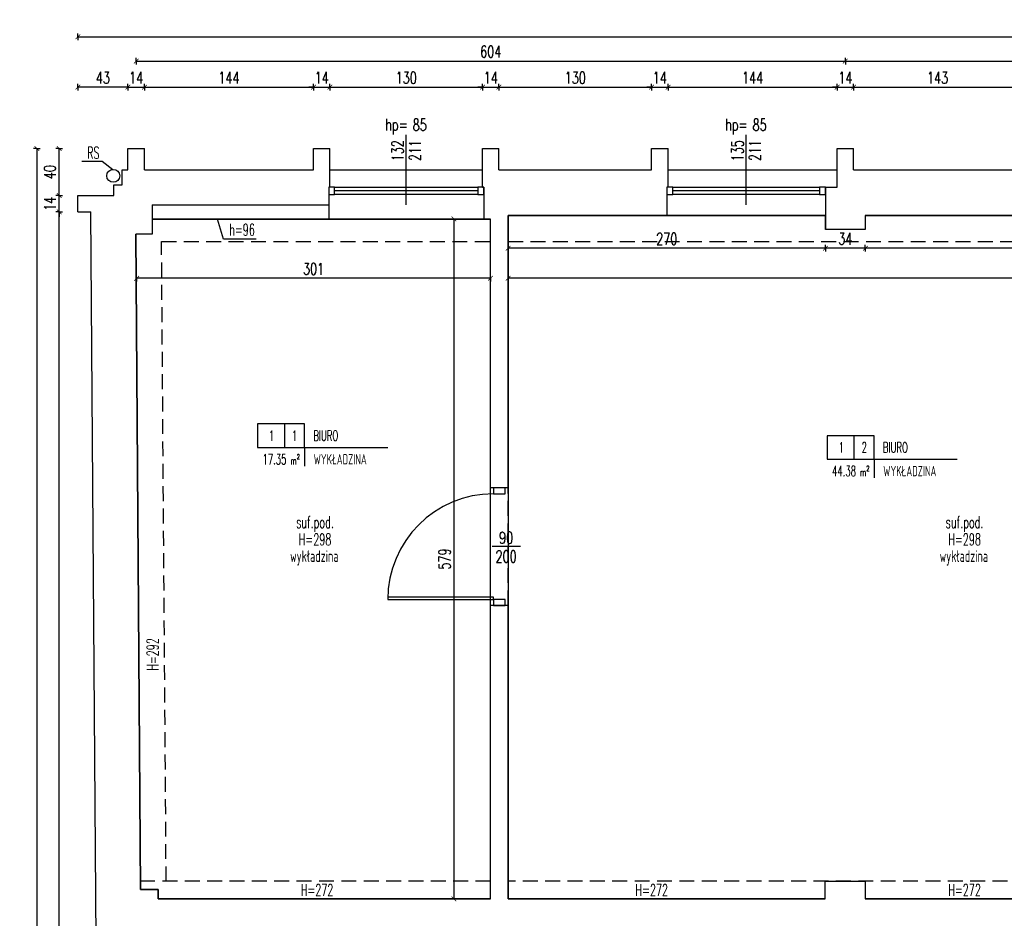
# Model space of a CAD drawing. Extents: x 36663 to 42423, y 7313 to 12123.
# Tile 30 of 54: x 36685 to 37524, y 11358 to 12123. Entities that reach past the tile are written whole.
import ezdxf
from ezdxf.enums import TextEntityAlignment as Align

# ---------------------------------------------------------------- set-up
doc = ezdxf.new("R2010")
doc.units = 0
doc.header["$MEASUREMENT"] = 0
doc.header["$PDMODE"] = 35
doc.header["$PDSIZE"] = 3
doc.linetypes.add('DASHED', pattern=[19.05, 12.7, -6.35])
for name, color, linetype in [('W_area_1', 5, 'Continuous'), ('W_drzwi', 1, 'Continuous'), ('W_niewidoczne', 24, 'DASHED'), ('W_okna', 1, 'Continuous'), ('W_okna_txt', 1, 'Continuous'), ('W_opis_pomieszczen', 1, 'Continuous'), ('W_opisy', 2, 'Continuous'), ('W_podciagi', 252, 'DASHED'), ('W_posadzka', 4, 'Continuous'), ('W_przekrojowa', 6, 'Continuous'), ('W_rama_okna', 2, 'Continuous'), ('W_rs', 144, 'Continuous'), ('W_szklo', 4, 'Continuous'), ('W_widok', 21, 'Continuous'), ('W_wymiary', 1, 'Continuous')]:
    doc.layers.add(name, color=color, linetype=linetype)
doc.styles.add('c20', font='simplex.shx', dxfattribs={"width": 0.7})
doc.styles.add('Romans', font='simplex.shx', dxfattribs={"width": 0.6})
doc.dimstyles.new('c20_50', dxfattribs={"dimscale": 0.5, "dimtxt": 20, "dimasz": 8, "dimexe": 1.25, "dimexo": 0.625, "dimgap": 6, "dimtad": 1, "dimdec": 0, "dimrnd": 1, "dimtxsty": 'c20', "dimblk": 'ARCHTICK', "dimcen": 0, "dimse1": 1, "dimse2": 1, "dimclrd": 1, "dimclrt": 2, "dimadec": 0, "dimazin": 0, "dimtfac": 1, "dimtdec": 0, "dimtix": 1, "dimtmove": 1, "dimatfit": 3, "dimldrblk": 'ARCHTICK', "dimfxl": 1.25, "dimarcsym": 0})

# ---------------------------------------------------------------- blocks, each defined once
blk = doc.blocks.new('_ArchTick')
at = {"color": 2}
for q in [(0, 0.7), (0, -0.7)]:
    blk.add_line((0, 0), q, dxfattribs=at)
at = {"color": 0, "linetype": 'ByBlock', "const_width": 0.15}
blk.add_lwpolyline([(-0.5, -0.5), (0.5, 0.5)], dxfattribs=at)
blk = doc.blocks.new('*D472')
at = {"layer": 'Defpoints', "color": 0, "transparency": 16777216}
for p in [(36791.42, 12065.84), (36777.42, 12006.35), (36791.42, 12006.35)]:
    blk.add_point(p, dxfattribs=at)
at = {"layer": 'W_wymiary', "color": 1, "lineweight": -2, "transparency": 16777216}
for p, q in [((36777.42, 12065.84), (36773.42, 12065.84)), ((36777.42, 12065.84), (36791.42, 12065.84)), ((36791.42, 12065.84), (36795.42, 12065.84))]:
    blk.add_line(p, q, dxfattribs=at)
at = {"layer": 'W_wymiary', "color": 1, "lineweight": -2, "transparency": 16777216, "xscale": 4, "yscale": 4, "zscale": 4}
blk.add_blockref('_ArchTick', (36777.42, 12065.84), dxfattribs=at)
at = {"layer": 'W_wymiary', "color": 1, "lineweight": -2, "transparency": 16777216, "xscale": 4, "yscale": 4, "zscale": 4, "rotation": 180}
blk.add_blockref('_ArchTick', (36791.42, 12065.84), dxfattribs=at)
at = {"layer": 'W_wymiary', "color": 2, "transparency": 16777216, "insert": (36784.42, 12073.84), "char_height": 10, "attachment_point": 5, "style": 'c20'}
blk.add_mtext('14', dxfattribs=at)
blk = doc.blocks.new('*D473')
at = {"layer": 'Defpoints', "color": 0, "transparency": 16777216}
for p in [(36935.42, 12065.84), (36935.42, 12013.53), (36791.42, 12006.35)]:
    blk.add_point(p, dxfattribs=at)
at = {"layer": 'W_wymiary', "color": 1, "lineweight": -2, "transparency": 16777216}
blk.add_line((36791.42, 12065.84), (36935.42, 12065.84), dxfattribs=at)
at = {"layer": 'W_wymiary', "color": 1, "lineweight": -2, "transparency": 16777216, "xscale": 4, "yscale": 4, "zscale": 4, "rotation": 180}
blk.add_blockref('_ArchTick', (36791.42, 12065.84), dxfattribs=at)
at = {"layer": 'W_wymiary', "color": 1, "lineweight": -2, "transparency": 16777216, "xscale": 4, "yscale": 4, "zscale": 4}
blk.add_blockref('_ArchTick', (36935.42, 12065.84), dxfattribs=at)
at = {"layer": 'W_wymiary', "color": 2, "transparency": 16777216, "insert": (36863.42, 12073.84), "char_height": 10, "attachment_point": 5, "style": 'c20'}
blk.add_mtext('144', dxfattribs=at)
blk = doc.blocks.new('*D474')
at = {"layer": 'Defpoints', "color": 0, "transparency": 16777216}
for p in [(36949.42, 12065.84), (36935.42, 12013.53), (36949.42, 12013.53)]:
    blk.add_point(p, dxfattribs=at)
at = {"layer": 'W_wymiary', "color": 1, "lineweight": -2, "transparency": 16777216}
for p, q in [((36935.42, 12065.84), (36931.42, 12065.84)), ((36935.42, 12065.84), (36949.42, 12065.84)), ((36949.42, 12065.84), (36953.42, 12065.84))]:
    blk.add_line(p, q, dxfattribs=at)
at = {"layer": 'W_wymiary', "color": 1, "lineweight": -2, "transparency": 16777216, "xscale": 4, "yscale": 4, "zscale": 4}
blk.add_blockref('_ArchTick', (36935.42, 12065.84), dxfattribs=at)
at = {"layer": 'W_wymiary', "color": 1, "lineweight": -2, "transparency": 16777216, "xscale": 4, "yscale": 4, "zscale": 4, "rotation": 180}
blk.add_blockref('_ArchTick', (36949.42, 12065.84), dxfattribs=at)
at = {"layer": 'W_wymiary', "color": 2, "transparency": 16777216, "insert": (36942.42, 12073.84), "char_height": 10, "attachment_point": 5, "style": 'c20'}
blk.add_mtext('14', dxfattribs=at)
blk = doc.blocks.new('*D475')
at = {"layer": 'Defpoints', "color": 0, "transparency": 16777216}
for p in [(37079.42, 12065.84), (36949.42, 12013.53), (37079.42, 12013.53)]:
    blk.add_point(p, dxfattribs=at)
at = {"layer": 'W_wymiary', "color": 1, "lineweight": -2, "transparency": 16777216}
blk.add_line((36949.42, 12065.84), (37079.42, 12065.84), dxfattribs=at)
at = {"layer": 'W_wymiary', "color": 1, "lineweight": -2, "transparency": 16777216, "xscale": 4, "yscale": 4, "zscale": 4, "rotation": 180}
blk.add_blockref('_ArchTick', (36949.42, 12065.84), dxfattribs=at)
at = {"layer": 'W_wymiary', "color": 1, "lineweight": -2, "transparency": 16777216, "xscale": 4, "yscale": 4, "zscale": 4}
blk.add_blockref('_ArchTick', (37079.42, 12065.84), dxfattribs=at)
at = {"layer": 'W_wymiary', "color": 2, "transparency": 16777216, "insert": (37014.42, 12073.84), "char_height": 10, "attachment_point": 5, "style": 'c20'}
blk.add_mtext('130', dxfattribs=at)
blk = doc.blocks.new('*D476')
at = {"layer": 'Defpoints', "color": 0, "transparency": 16777216}
for p in [(37093.42, 12065.84), (37079.42, 12013.53), (37093.42, 12013.53)]:
    blk.add_point(p, dxfattribs=at)
at = {"layer": 'W_wymiary', "color": 1, "lineweight": -2, "transparency": 16777216}
for p, q in [((37079.42, 12065.84), (37075.42, 12065.84)), ((37079.42, 12065.84), (37093.42, 12065.84)), ((37093.42, 12065.84), (37097.42, 12065.84))]:
    blk.add_line(p, q, dxfattribs=at)
at = {"layer": 'W_wymiary', "color": 1, "lineweight": -2, "transparency": 16777216, "xscale": 4, "yscale": 4, "zscale": 4}
blk.add_blockref('_ArchTick', (37079.42, 12065.84), dxfattribs=at)
at = {"layer": 'W_wymiary', "color": 1, "lineweight": -2, "transparency": 16777216, "xscale": 4, "yscale": 4, "zscale": 4, "rotation": 180}
blk.add_blockref('_ArchTick', (37093.42, 12065.84), dxfattribs=at)
at = {"layer": 'W_wymiary', "color": 2, "transparency": 16777216, "insert": (37086.42, 12073.84), "char_height": 10, "attachment_point": 5, "style": 'c20'}
blk.add_mtext('14', dxfattribs=at)
blk = doc.blocks.new('*D477')
at = {"layer": 'Defpoints', "color": 0, "transparency": 16777216}
for p in [(37223.42, 12065.84), (37093.42, 12013.53), (37223.42, 12013.53)]:
    blk.add_point(p, dxfattribs=at)
at = {"layer": 'W_wymiary', "color": 1, "lineweight": -2, "transparency": 16777216}
blk.add_line((37093.42, 12065.84), (37223.42, 12065.84), dxfattribs=at)
at = {"layer": 'W_wymiary', "color": 1, "lineweight": -2, "transparency": 16777216, "xscale": 4, "yscale": 4, "zscale": 4, "rotation": 180}
blk.add_blockref('_ArchTick', (37093.42, 12065.84), dxfattribs=at)
at = {"layer": 'W_wymiary', "color": 1, "lineweight": -2, "transparency": 16777216, "xscale": 4, "yscale": 4, "zscale": 4}
blk.add_blockref('_ArchTick', (37223.42, 12065.84), dxfattribs=at)
at = {"layer": 'W_wymiary', "color": 2, "transparency": 16777216, "insert": (37158.42, 12073.84), "char_height": 10, "attachment_point": 5, "style": 'c20'}
blk.add_mtext('130', dxfattribs=at)
blk = doc.blocks.new('*D478')
at = {"layer": 'Defpoints', "color": 0, "transparency": 16777216}
for p in [(37237.42, 12065.84), (37223.42, 12013.53), (37237.42, 12013.53)]:
    blk.add_point(p, dxfattribs=at)
at = {"layer": 'W_wymiary', "color": 1, "lineweight": -2, "transparency": 16777216}
for p, q in [((37223.42, 12065.84), (37219.42, 12065.84)), ((37223.42, 12065.84), (37237.42, 12065.84)), ((37237.42, 12065.84), (37241.42, 12065.84))]:
    blk.add_line(p, q, dxfattribs=at)
at = {"layer": 'W_wymiary', "color": 1, "lineweight": -2, "transparency": 16777216, "xscale": 4, "yscale": 4, "zscale": 4}
blk.add_blockref('_ArchTick', (37223.42, 12065.84), dxfattribs=at)
at = {"layer": 'W_wymiary', "color": 1, "lineweight": -2, "transparency": 16777216, "xscale": 4, "yscale": 4, "zscale": 4, "rotation": 180}
blk.add_blockref('_ArchTick', (37237.42, 12065.84), dxfattribs=at)
at = {"layer": 'W_wymiary', "color": 2, "transparency": 16777216, "insert": (37230.42, 12073.84), "char_height": 10, "attachment_point": 5, "style": 'c20'}
blk.add_mtext('14', dxfattribs=at)
blk = doc.blocks.new('*D479')
at = {"layer": 'Defpoints', "color": 0, "transparency": 16777216}
for p in [(37381.42, 12065.84), (37237.42, 12013.53), (37381.42, 12013.53)]:
    blk.add_point(p, dxfattribs=at)
at = {"layer": 'W_wymiary', "color": 1, "lineweight": -2, "transparency": 16777216}
blk.add_line((37237.42, 12065.84), (37381.42, 12065.84), dxfattribs=at)
at = {"layer": 'W_wymiary', "color": 1, "lineweight": -2, "transparency": 16777216, "xscale": 4, "yscale": 4, "zscale": 4, "rotation": 180}
blk.add_blockref('_ArchTick', (37237.42, 12065.84), dxfattribs=at)
at = {"layer": 'W_wymiary', "color": 1, "lineweight": -2, "transparency": 16777216, "xscale": 4, "yscale": 4, "zscale": 4}
blk.add_blockref('_ArchTick', (37381.42, 12065.84), dxfattribs=at)
at = {"layer": 'W_wymiary', "color": 2, "transparency": 16777216, "insert": (37309.42, 12073.84), "char_height": 10, "attachment_point": 5, "style": 'c20'}
blk.add_mtext('144', dxfattribs=at)
blk = doc.blocks.new('*D480')
at = {"layer": 'Defpoints', "color": 0, "transparency": 16777216}
for p in [(37395.42, 12065.84), (37381.42, 12013.53), (37395.42, 12013.53)]:
    blk.add_point(p, dxfattribs=at)
at = {"layer": 'W_wymiary', "color": 1, "lineweight": -2, "transparency": 16777216}
for p, q in [((37381.42, 12065.84), (37377.42, 12065.84)), ((37381.42, 12065.84), (37395.42, 12065.84)), ((37395.42, 12065.84), (37399.42, 12065.84))]:
    blk.add_line(p, q, dxfattribs=at)
at = {"layer": 'W_wymiary', "color": 1, "lineweight": -2, "transparency": 16777216, "xscale": 4, "yscale": 4, "zscale": 4}
blk.add_blockref('_ArchTick', (37381.42, 12065.84), dxfattribs=at)
at = {"layer": 'W_wymiary', "color": 1, "lineweight": -2, "transparency": 16777216, "xscale": 4, "yscale": 4, "zscale": 4, "rotation": 180}
blk.add_blockref('_ArchTick', (37395.42, 12065.84), dxfattribs=at)
at = {"layer": 'W_wymiary', "color": 2, "transparency": 16777216, "insert": (37388.42, 12073.84), "char_height": 10, "attachment_point": 5, "style": 'c20'}
blk.add_mtext('14', dxfattribs=at)
blk = doc.blocks.new('*D481')
at = {"layer": 'Defpoints', "color": 0, "transparency": 16777216}
for p in [(37388.42, 12088.05), (36784.42, 12065.84), (37388.42, 12065.84)]:
    blk.add_point(p, dxfattribs=at)
at = {"layer": 'W_wymiary', "color": 1, "lineweight": -2, "transparency": 16777216}
blk.add_line((36784.42, 12088.05), (37388.42, 12088.05), dxfattribs=at)
at = {"layer": 'W_wymiary', "color": 1, "lineweight": -2, "transparency": 16777216, "xscale": 4, "yscale": 4, "zscale": 4, "rotation": 180}
blk.add_blockref('_ArchTick', (36784.42, 12088.05), dxfattribs=at)
at = {"layer": 'W_wymiary', "color": 1, "lineweight": -2, "transparency": 16777216, "xscale": 4, "yscale": 4, "zscale": 4}
blk.add_blockref('_ArchTick', (37388.42, 12088.05), dxfattribs=at)
at = {"layer": 'W_wymiary', "color": 2, "transparency": 16777216, "insert": (37086.42, 12096.05), "char_height": 10, "attachment_point": 5, "style": 'c20'}
blk.add_mtext('604', dxfattribs=at)
blk = doc.blocks.new('*D482')
at = {"layer": 'Defpoints', "color": 0, "transparency": 16777216}
for p in [(37538.42, 12065.84), (37395.42, 12013.53), (37538.42, 12013.53)]:
    blk.add_point(p, dxfattribs=at)
at = {"layer": 'W_wymiary', "color": 1, "lineweight": -2, "transparency": 16777216}
blk.add_line((37395.42, 12065.84), (37538.42, 12065.84), dxfattribs=at)
at = {"layer": 'W_wymiary', "color": 1, "lineweight": -2, "transparency": 16777216, "xscale": 4, "yscale": 4, "zscale": 4, "rotation": 180}
blk.add_blockref('_ArchTick', (37395.42, 12065.84), dxfattribs=at)
at = {"layer": 'W_wymiary', "color": 1, "lineweight": -2, "transparency": 16777216, "xscale": 4, "yscale": 4, "zscale": 4}
blk.add_blockref('_ArchTick', (37538.42, 12065.84), dxfattribs=at)
at = {"layer": 'W_wymiary', "color": 2, "transparency": 16777216, "insert": (37466.92, 12073.84), "char_height": 10, "attachment_point": 5, "style": 'c20'}
blk.add_mtext('143', dxfattribs=at)
blk = doc.blocks.new('*D490')
at = {"layer": 'Defpoints', "color": 0, "transparency": 16777216}
for p in [(37986.42, 12088.05), (37388.42, 12065.84), (37986.42, 12065.84)]:
    blk.add_point(p, dxfattribs=at)
at = {"layer": 'W_wymiary', "color": 1, "lineweight": -2, "transparency": 16777216}
blk.add_line((37388.42, 12088.05), (37986.42, 12088.05), dxfattribs=at)
at = {"layer": 'W_wymiary', "color": 1, "lineweight": -2, "transparency": 16777216, "xscale": 4, "yscale": 4, "zscale": 4, "rotation": 180}
blk.add_blockref('_ArchTick', (37388.42, 12088.05), dxfattribs=at)
at = {"layer": 'W_wymiary', "color": 1, "lineweight": -2, "transparency": 16777216, "xscale": 4, "yscale": 4, "zscale": 4}
blk.add_blockref('_ArchTick', (37986.42, 12088.05), dxfattribs=at)
at = {"layer": 'W_wymiary', "color": 2, "transparency": 16777216, "insert": (37687.42, 12096.05), "char_height": 10, "attachment_point": 5, "style": 'c20'}
blk.add_mtext('598', dxfattribs=at)
blk = doc.blocks.new('*U310')
at = {"layer": 'W_okna'}
for p, q in [((5, 14), (130, 14)), ((130, 8), (5, 8))]:
    blk.add_line(p, q, dxfattribs=at)
at = {"layer": 'W_okna_txt', "color": 1}
blk.add_line((67.5, -0.82), (67.5, 58.65), dxfattribs=at)
at = {"layer": 'W_rama_okna'}
for points in [[(0, 14), (0, 8), (5, 8), (5, 14)], [(130, 14), (130, 8), (135, 8), (135, 14)]]:
    blk.add_lwpolyline(points, close=True, dxfattribs=at)
at = {"layer": 'W_szklo'}
blk.add_line((130, 11), (5, 11), dxfattribs=at)
at = {"color": 1, "style": 'c20', "width": 0.7}
blk.add_text('hp=', height=10, dxfattribs=at).set_placement((59.21, 67.4), align=Align.MIDDLE_CENTER)
blk.add_attdef('PARAPET', text='', height=10, dxfattribs=at).set_placement((36.01, 61.21), align=Align.MIDDLE_LEFT)
at = {"layer": 'W_okna_txt', "color": 1, "style": 'c20', "width": 0.7, "flags": 4}
for tag, p in [('SZER', (23.15, 39.17)), ('WYS', (38.02, 39.38))]:
    blk.add_attdef(tag, text='', height=10, rotation=90, dxfattribs=at).set_placement(p, align=Align.MIDDLE_CENTER)
blk = doc.blocks.new('*U311')
at = {"layer": 'W_okna'}
for p, q in [((5, 14), (127, 14)), ((127, 8), (5, 8))]:
    blk.add_line(p, q, dxfattribs=at)
at = {"layer": 'W_okna_txt', "color": 1}
blk.add_line((66, -0.82), (66, 58.65), dxfattribs=at)
at = {"layer": 'W_rama_okna'}
for points in [[(0, 14), (0, 8), (5, 8), (5, 14)], [(127, 14), (127, 8), (132, 8), (132, 14)]]:
    blk.add_lwpolyline(points, close=True, dxfattribs=at)
at = {"layer": 'W_szklo'}
blk.add_line((127, 11), (5, 11), dxfattribs=at)
at = {"color": 1, "style": 'c20', "width": 0.7}
blk.add_text('hp=', height=10, dxfattribs=at).set_placement((57.71, 67.4), align=Align.MIDDLE_CENTER)
blk.add_attdef('PARAPET', text='', height=10, dxfattribs=at).set_placement((36.01, 61.21), align=Align.MIDDLE_LEFT)
at = {"layer": 'W_okna_txt', "color": 1, "style": 'c20', "width": 0.7, "flags": 4}
for tag, p in [('SZER', (23.15, 39.17)), ('WYS', (38.02, 39.38))]:
    blk.add_attdef(tag, text='', height=10, rotation=90, dxfattribs=at).set_placement(p, align=Align.MIDDLE_CENTER)
blk = doc.blocks.new('*D459')
at = {"layer": 'Defpoints', "color": 0, "transparency": 16777216}
for p in [(36734.77, 12065.84), (36777.42, 12006.35), (36734.77, 11973.53)]:
    blk.add_point(p, dxfattribs=at)
at = {"layer": 'W_wymiary', "color": 1, "lineweight": -2, "transparency": 16777216}
blk.add_line((36777.42, 12065.84), (36734.77, 12065.84), dxfattribs=at)
at = {"layer": 'W_wymiary', "color": 1, "lineweight": -2, "transparency": 16777216, "xscale": 4, "yscale": 4, "zscale": 4, "rotation": 180}
blk.add_blockref('_ArchTick', (36734.77, 12065.84), dxfattribs=at)
at = {"layer": 'W_wymiary', "color": 1, "lineweight": -2, "transparency": 16777216, "xscale": 4, "yscale": 4, "zscale": 4}
blk.add_blockref('_ArchTick', (36777.42, 12065.84), dxfattribs=at)
at = {"layer": 'W_wymiary', "color": 2, "transparency": 16777216, "insert": (36756.1, 12073.84), "char_height": 10, "attachment_point": 5, "style": 'c20'}
blk.add_mtext('43', dxfattribs=at)
blk = doc.blocks.new('*D463')
at = {"layer": 'Defpoints', "color": 0, "transparency": 16777216}
for p in [(36718.94, 11959.53), (36734.87, 11959.53), (36741.14, 10531.85)]:
    blk.add_point(p, dxfattribs=at)
at = {"layer": 'W_wymiary', "color": 1, "lineweight": -2, "transparency": 16777216}
blk.add_line((36718.94, 10531.85), (36718.94, 11959.53), dxfattribs=at)
at = {"layer": 'W_wymiary', "color": 1, "lineweight": -2, "transparency": 16777216, "xscale": 4, "yscale": 4, "zscale": 4}
for p, rotation in [((36718.94, 11959.53), 90), ((36718.94, 10531.85), 270)]:
    blk.add_blockref('_ArchTick', p, dxfattribs=dict(at, rotation=rotation))
at = {"layer": 'W_wymiary', "color": 2, "transparency": 16777216, "insert": (36710.94, 11245.69), "char_height": 10, "attachment_point": 5, "rotation": 90, "style": 'c20'}
blk.add_mtext('1428', dxfattribs=at)
blk = doc.blocks.new('*D464')
at = {"layer": 'Defpoints', "color": 0, "transparency": 16777216}
for p in [(36718.94, 11973.53), (36734.77, 11973.53), (36734.87, 11959.53)]:
    blk.add_point(p, dxfattribs=at)
at = {"layer": 'W_wymiary', "color": 1, "lineweight": -2, "transparency": 16777216}
for p, q in [((36718.94, 11973.53), (36718.94, 11977.53)), ((36718.94, 11959.53), (36718.94, 11973.53)), ((36718.94, 11959.53), (36718.94, 11955.53))]:
    blk.add_line(p, q, dxfattribs=at)
at = {"layer": 'W_wymiary', "color": 1, "lineweight": -2, "transparency": 16777216, "xscale": 4, "yscale": 4, "zscale": 4}
for p, rotation in [((36718.94, 11973.53), 270), ((36718.94, 11959.53), 90)]:
    blk.add_blockref('_ArchTick', p, dxfattribs=dict(at, rotation=rotation))
at = {"layer": 'W_wymiary', "color": 2, "transparency": 16777216, "insert": (36710.94, 11966.53), "char_height": 10, "attachment_point": 5, "rotation": 90, "style": 'c20'}
blk.add_mtext('14', dxfattribs=at)
blk = doc.blocks.new('*D465')
at = {"layer": 'Defpoints', "color": 0, "transparency": 16777216}
for p in [(36718.94, 12013.53), (36777.42, 12013.53), (36734.77, 11973.53)]:
    blk.add_point(p, dxfattribs=at)
at = {"layer": 'W_wymiary', "color": 1, "lineweight": -2, "transparency": 16777216}
blk.add_line((36718.94, 11973.53), (36718.94, 12013.53), dxfattribs=at)
at = {"layer": 'W_wymiary', "color": 1, "lineweight": -2, "transparency": 16777216, "xscale": 4, "yscale": 4, "zscale": 4}
for p, rotation in [((36718.94, 12013.53), 90), ((36718.94, 11973.53), 270)]:
    blk.add_blockref('_ArchTick', p, dxfattribs=dict(at, rotation=rotation))
at = {"layer": 'W_wymiary', "color": 2, "transparency": 16777216, "insert": (36710.94, 11993.53), "char_height": 10, "attachment_point": 5, "rotation": 90, "style": 'c20'}
blk.add_mtext('40', dxfattribs=at)
blk = doc.blocks.new('*D466')
at = {"layer": 'Defpoints', "color": 0, "transparency": 16777216}
for p in [(36777.42, 12013.53), (36699.79, 10477.53), (36779.72, 10477.53)]:
    blk.add_point(p, dxfattribs=at)
at = {"layer": 'W_wymiary', "color": 1, "lineweight": -2, "transparency": 16777216}
blk.add_line((36699.79, 12013.53), (36699.79, 10477.53), dxfattribs=at)
at = {"layer": 'W_wymiary', "color": 1, "lineweight": -2, "transparency": 16777216, "xscale": 4, "yscale": 4, "zscale": 4}
for p, rotation in [((36699.79, 12013.53), 90), ((36699.79, 10477.53), 270)]:
    blk.add_blockref('_ArchTick', p, dxfattribs=dict(at, rotation=rotation))
at = {"layer": 'W_wymiary', "color": 2, "transparency": 16777216, "insert": (36691.79, 11245.53), "char_height": 10, "attachment_point": 5, "rotation": 90, "style": 'c20'}
blk.add_mtext('1536', dxfattribs=at)
blk = doc.blocks.new('*D468')
at = {"layer": 'Defpoints', "color": 0, "transparency": 16777216}
for p in [(39821.63, 12108.72), (39821.63, 11995.53), (36734.77, 11973.53)]:
    blk.add_point(p, dxfattribs=at)
at = {"layer": 'W_wymiary', "color": 1, "lineweight": -2, "transparency": 16777216}
blk.add_line((36734.77, 12108.72), (39821.63, 12108.72), dxfattribs=at)
at = {"layer": 'W_wymiary', "color": 1, "lineweight": -2, "transparency": 16777216, "xscale": 4, "yscale": 4, "zscale": 4, "rotation": 180}
blk.add_blockref('_ArchTick', (36734.77, 12108.72), dxfattribs=at)
at = {"layer": 'W_wymiary', "color": 1, "lineweight": -2, "transparency": 16777216, "xscale": 4, "yscale": 4, "zscale": 4}
blk.add_blockref('_ArchTick', (39821.63, 12108.72), dxfattribs=at)
at = {"layer": 'W_wymiary', "color": 2, "transparency": 16777216, "insert": (38278.2, 12116.72), "char_height": 10, "attachment_point": 5, "style": 'c20'}
blk.add_mtext('3087', dxfattribs=at)
blk = doc.blocks.new('*D454')
at = {"layer": 'Defpoints', "color": 0, "transparency": 16777216}
for p in [(37405.42, 11944.53), (37969.42, 11943.53), (37405.42, 11928.7)]:
    blk.add_point(p, dxfattribs=at)
at = {"layer": 'W_wymiary', "color": 1, "lineweight": -2, "transparency": 16777216}
blk.add_line((37969.42, 11928.7), (37405.42, 11928.7), dxfattribs=at)
at = {"layer": 'W_wymiary', "color": 1, "lineweight": -2, "transparency": 16777216, "xscale": 4, "yscale": 4, "zscale": 4, "rotation": 180}
blk.add_blockref('_ArchTick', (37405.42, 11928.7), dxfattribs=at)
at = {"layer": 'W_wymiary', "color": 1, "lineweight": -2, "transparency": 16777216, "xscale": 4, "yscale": 4, "zscale": 4}
blk.add_blockref('_ArchTick', (37969.42, 11928.7), dxfattribs=at)
at = {"layer": 'W_wymiary', "color": 2, "transparency": 16777216, "insert": (37687.42, 11936.7), "char_height": 10, "attachment_point": 5, "style": 'c20'}
blk.add_mtext('564', dxfattribs=at)
blk = doc.blocks.new('*D455')
at = {"layer": 'Defpoints', "color": 0, "transparency": 16777216}
for p in [(37371.42, 11944.53), (37405.42, 11944.53), (37371.42, 11928.7)]:
    blk.add_point(p, dxfattribs=at)
at = {"layer": 'W_wymiary', "color": 1, "lineweight": -2, "transparency": 16777216}
blk.add_line((37405.42, 11928.7), (37371.42, 11928.7), dxfattribs=at)
at = {"layer": 'W_wymiary', "color": 1, "lineweight": -2, "transparency": 16777216, "xscale": 4, "yscale": 4, "zscale": 4, "rotation": 180}
blk.add_blockref('_ArchTick', (37371.42, 11928.7), dxfattribs=at)
at = {"layer": 'W_wymiary', "color": 1, "lineweight": -2, "transparency": 16777216, "xscale": 4, "yscale": 4, "zscale": 4}
blk.add_blockref('_ArchTick', (37405.42, 11928.7), dxfattribs=at)
at = {"layer": 'W_wymiary', "color": 2, "transparency": 16777216, "insert": (37388.42, 11936.7), "char_height": 10, "attachment_point": 5, "style": 'c20'}
blk.add_mtext('34', dxfattribs=at)
blk = doc.blocks.new('*D456')
at = {"layer": 'Defpoints', "color": 0, "transparency": 16777216}
for p in [(37101.21, 11944.53), (37371.42, 11944.53), (37101.21, 11928.7)]:
    blk.add_point(p, dxfattribs=at)
at = {"layer": 'W_wymiary', "color": 1, "lineweight": -2, "transparency": 16777216}
blk.add_line((37371.42, 11928.7), (37101.21, 11928.7), dxfattribs=at)
at = {"layer": 'W_wymiary', "color": 1, "lineweight": -2, "transparency": 16777216, "xscale": 4, "yscale": 4, "zscale": 4, "rotation": 180}
blk.add_blockref('_ArchTick', (37101.21, 11928.7), dxfattribs=at)
at = {"layer": 'W_wymiary', "color": 1, "lineweight": -2, "transparency": 16777216, "xscale": 4, "yscale": 4, "zscale": 4}
blk.add_blockref('_ArchTick', (37371.42, 11928.7), dxfattribs=at)
at = {"layer": 'W_wymiary', "color": 2, "transparency": 16777216, "insert": (37236.31, 11936.7), "char_height": 10, "attachment_point": 5, "style": 'c20'}
blk.add_mtext('270', dxfattribs=at)
blk = doc.blocks.new('*D457')
at = {"layer": 'Defpoints', "color": 0, "transparency": 16777216}
for p in [(37101.21, 11956.53), (38002.28, 11943.53), (37101.21, 11903.06)]:
    blk.add_point(p, dxfattribs=at)
at = {"layer": 'W_wymiary', "color": 1, "lineweight": -2, "transparency": 16777216}
blk.add_line((38002.28, 11903.06), (37101.21, 11903.06), dxfattribs=at)
at = {"layer": 'W_wymiary', "color": 1, "lineweight": -2, "transparency": 16777216, "xscale": 4, "yscale": 4, "zscale": 4, "rotation": 180}
blk.add_blockref('_ArchTick', (37101.21, 11903.06), dxfattribs=at)
at = {"layer": 'W_wymiary', "color": 1, "lineweight": -2, "transparency": 16777216, "xscale": 4, "yscale": 4, "zscale": 4}
blk.add_blockref('_ArchTick', (38002.28, 11903.06), dxfattribs=at)
at = {"layer": 'W_wymiary', "color": 2, "transparency": 16777216, "insert": (37551.75, 11911.06), "char_height": 10, "attachment_point": 5, "style": 'c20'}
blk.add_mtext('901', dxfattribs=at)
blk = doc.blocks.new('*D378')
at = {"layer": 'Defpoints', "color": 0, "transparency": 16777216}
for p in [(36784.84, 11903.06), (36784.84, 11824.75), (37086.21, 11826.92)]:
    blk.add_point(p, dxfattribs=at)
at = {"layer": 'W_wymiary', "color": 1, "lineweight": -2, "transparency": 16777216}
blk.add_line((37086.21, 11903.06), (36784.84, 11903.06), dxfattribs=at)
at = {"layer": 'W_wymiary', "color": 1, "lineweight": -2, "transparency": 16777216, "xscale": 4, "yscale": 4, "zscale": 4, "rotation": 180}
blk.add_blockref('_ArchTick', (36784.84, 11903.06), dxfattribs=at)
at = {"layer": 'W_wymiary', "color": 1, "lineweight": -2, "transparency": 16777216, "xscale": 4, "yscale": 4, "zscale": 4}
blk.add_blockref('_ArchTick', (37086.21, 11903.06), dxfattribs=at)
at = {"layer": 'W_wymiary', "color": 2, "transparency": 16777216, "insert": (36935.53, 11911.06), "char_height": 10, "attachment_point": 5, "style": 'c20'}
blk.add_mtext('301', dxfattribs=at)
blk = doc.blocks.new('*U315')
at = {"color": 1}
blk.add_line((104, 7), (104, -17), dxfattribs=at)
at = {"layer": 'W_drzwi', "color": 2}
for points in [[(59, -6), (54, -6), (54, -16), (59, -16)], [(154, -6), (149, -6), (149, -16), (154, -16)], [(149, -16), (147, -16), (147, -106), (149, -106)]]:
    blk.add_lwpolyline(points, close=True, dxfattribs=at)
at = {"layer": 'W_drzwi'}
blk.add_arc((149, -16), 90, 180, 270, dxfattribs=at)
at = {"color": 1, "style": 'c20', "width": 0.7}
for tag, p in [('SZER', (42.41, -5.22)), ('WYS', (58.37, -5.22))]:
    blk.add_attdef(tag, text='', height=10, rotation=90, dxfattribs=at).set_placement(p, align=Align.CENTER)
blk = doc.blocks.new('*D379')
at = {"layer": 'Defpoints', "color": 0, "transparency": 16777216}
for p in [(37042.92, 11953.53), (37042.92, 11374.53), (37055.06, 11374.53)]:
    blk.add_point(p, dxfattribs=at)
at = {"layer": 'W_wymiary', "color": 1, "lineweight": -2, "transparency": 16777216}
blk.add_line((37055.06, 11953.53), (37055.06, 11374.53), dxfattribs=at)
at = {"layer": 'W_wymiary', "color": 1, "lineweight": -2, "transparency": 16777216, "xscale": 4, "yscale": 4, "zscale": 4}
for p, rotation in [((37055.06, 11953.53), 90), ((37055.06, 11374.53), 270)]:
    blk.add_blockref('_ArchTick', p, dxfattribs=dict(at, rotation=rotation))
at = {"layer": 'W_wymiary', "color": 2, "transparency": 16777216, "insert": (37047.06, 11664.03), "char_height": 10, "attachment_point": 5, "rotation": 90, "style": 'c20'}
blk.add_mtext('579', dxfattribs=at)
blk = doc.blocks.new('POM')
at = {"color": 1}
for p, q in [((28.5, 0), (28.5, -25)), ((50, -25), (138.5, -25)), ((50, -25), (50, -44.9))]:
    blk.add_line(p, q, dxfattribs=at)
blk.add_lwpolyline([(0, -25), (50, -25), (50, 0), (0, 0)], close=True, dxfattribs=at)
at = {"color": 2, "style": 'Romans', "width": 0.6}
for s, height, p in [('m', 8, (35.1, -43.2)), ('2', 5.4, (41.7, -37.6))]:
    blk.add_text(s, height=height, dxfattribs=at).set_placement(p)
for tag, p in [('0', (15, -17.9)), ('88', (39.5, -17.9))]:
    blk.add_attdef(tag, text='', height=11, dxfattribs=at).set_placement(p, align=Align.CENTER)
for tag, p in [('POKOJ-DZIENNY', (59.3, -17.9)), ('WYKŁADZINA', (59.7, -43.1))]:
    blk.add_attdef(tag, p, '', height=11, dxfattribs=at)
blk.add_attdef('22.22', text='', height=11, dxfattribs=at).set_placement((30.7, -43.1), align=Align.RIGHT)

msp = doc.modelspace()

# ---------------------------------------------------------------- linework, layer by layer
at = {"layer": 'W_area_1'}
msp.add_lwpolyline([(37086.21, 11724.53), (37086.21, 11953.53), (37080.42, 11953.53), (36797.95, 11953.53), (36797.95, 11940.53), (36784.01, 11940.53), (36788.02, 11382.53), (36803.14, 11382.53), (36803.14, 11374.53), (37086.21, 11374.53), (37086.21, 11624.53)], close=True, dxfattribs=at)
msp.add_lwpolyline([(37551.42, 11956.53), (37405.42, 11956.53), (37405.42, 11944.53), (37371.42, 11944.53), (37371.42, 11956.53), (37236.42, 11956.53), (37101.21, 11956.53), (37101.21, 11724.53), (37101.21, 11624.53), (37101.21, 11374.53), (37371.21, 11374.53), (37371.21, 11389.53), (37405.21, 11389.53), (37405.21, 11374.53), (37793.04, 11374.53)], dxfattribs=at)
at = {"layer": 'W_niewidoczne'}
for p, q in [((37086.21, 11624.53), (37086.21, 11724.53)), ((37101.21, 11624.53), (37101.21, 11724.53))]:
    msp.add_line(p, q, dxfattribs=at)
at = {"layer": 'W_opisy'}
for points in [[(36738.26, 12002.78), (36755.51, 12002.78), (36764.55, 11995.82)], [(36886.55, 11936.41), (36858.73, 11936.41), (36853.59, 11953.53)]]:
    msp.add_lwpolyline(points, dxfattribs=at)
at = {"layer": 'W_podciagi'}
for p, q in [((36809.97, 11389.53), (36806.05, 11934.53)), ((36806.05, 11934.53), (37086.21, 11934.53)), ((37101.21, 11934.53), (38002.19, 11934.53)), ((37086.21, 11389.53), (36787.97, 11389.53)), ((37793.19, 11389.53), (37101.21, 11389.53))]:
    msp.add_line(p, q, dxfattribs=at)
at = {"layer": 'W_przekrojowa'}
for p, q in [((36777.42, 12013.53), (36791.42, 12013.53)), ((36777.42, 11995.53), (36777.42, 12013.53)), ((36791.42, 11995.53), (36791.42, 12013.53)), ((36935.42, 12013.53), (36949.42, 12013.53)), ((36935.42, 11995.53), (36935.42, 12013.53)), ((36949.42, 11980.53), (36949.42, 12013.53)), ((37079.42, 12013.53), (37093.42, 12013.53)), ((37079.42, 11980.53), (37079.42, 12013.53)), ((37093.42, 11995.53), (37093.42, 12013.53)), ((37223.42, 12013.53), (37237.42, 12013.53)), ((37223.42, 11995.53), (37223.42, 12013.53)), ((37237.42, 11980.53), (37237.42, 12013.53)), ((37381.42, 12013.53), (37395.42, 12013.53)), ((37381.42, 11980.53), (37381.42, 12013.53)), ((37395.42, 11995.53), (37395.42, 12013.53)), ((36772.42, 11995.53), (36777.42, 11995.53)), ((36772.42, 11982.53), (36772.42, 11995.53)), ((36791.42, 11995.53), (36935.42, 11995.53)), ((37093.42, 11995.53), (37223.42, 11995.53)), ((37395.42, 11995.53), (37538.42, 11995.53)), ((36765.42, 11982.53), (36772.42, 11982.53)), ((36765.42, 11973.53), (36765.42, 11982.53)), ((36949.42, 11980.53), (36948.42, 11980.53)), ((36948.42, 11980.53), (36948.42, 11974.53)), ((37079.42, 11980.53), (37080.42, 11980.53)), ((37080.42, 11980.53), (37080.42, 11974.53)), ((37237.42, 11980.53), (37236.42, 11980.53)), ((37236.42, 11980.53), (37236.42, 11956.53)), ((37371.42, 11980.53), (37381.42, 11980.53)), ((37371.42, 11980.53), (37371.42, 11944.53)), ((36734.87, 11959.53), (36734.77, 11973.53)), ((36734.77, 11973.53), (36765.42, 11973.53)), ((36948.42, 11974.53), (36948.42, 11965.53)), ((37080.42, 11974.53), (37080.42, 11953.53)), ((36734.87, 11959.53), (36745.87, 11959.53)), ((36756.14, 10531.96), (36745.87, 11959.53)), ((36797.95, 11965.53), (36948.42, 11965.53)), ((36797.95, 11965.53), (36797.95, 11940.53)), ((37080.42, 11953.53), (37086.21, 11953.53)), ((37086.21, 11724.53), (37086.21, 11953.53)), ((37101.21, 11956.53), (37236.42, 11956.53)), ((37101.21, 11724.53), (37101.21, 11956.53)), ((37405.42, 11956.53), (37551.42, 11956.53)), ((37405.42, 11956.53), (37405.42, 11944.53)), ((37405.42, 11944.53), (37371.42, 11944.53)), ((36788.02, 11382.53), (36784.01, 11940.53)), ((36797.95, 11940.53), (36784.01, 11940.53)), ((37101.21, 11724.53), (37086.21, 11724.53)), ((37086.21, 11374.53), (37086.21, 11624.53)), ((37101.21, 11624.53), (37086.21, 11624.53)), ((37101.21, 11374.53), (37101.21, 11624.53)), ((37371.21, 11374.53), (37371.21, 11389.53)), ((37371.21, 11389.53), (37405.21, 11389.53)), ((37405.21, 11389.53), (37405.21, 11374.53)), ((36803.14, 11382.53), (36788.02, 11382.53)), ((36803.14, 11374.53), (36803.14, 11382.53)), ((37086.21, 11374.53), (36803.14, 11374.53)), ((37371.21, 11374.53), (37101.21, 11374.53)), ((37793.04, 11374.53), (37405.21, 11374.53))]:
    msp.add_line(p, q, dxfattribs=at)
at = {"layer": 'W_rs'}
msp.add_circle((36764.93, 11990.33), 5.5, dxfattribs=at)
at = {"layer": 'W_widok'}
for p, q in [((36949.42, 11995.53), (37079.42, 11995.53)), ((37237.42, 11995.53), (37381.42, 11995.53)), ((36948.42, 11965.53), (36948.42, 11953.53)), ((36797.95, 11953.53), (37080.42, 11953.53)), ((37236.42, 11956.53), (37371.42, 11956.53))]:
    msp.add_line(p, q, dxfattribs=at)

# ---------------------------------------------------------------- block references
at = {"layer": 'W_drzwi'}
ref = msp.add_blockref('*U315', (37104.71, 11778.53), dxfattribs=dict(at, rotation=270))
ref.add_attrib('SZER', '90', dxfattribs={"layer": '0', "color": 1, "height": 10, "style": 'c20', "width": 0.7}).set_placement((37099.49, 11677.12), align=Align.CENTER)
ref.add_attrib('WYS', '200', dxfattribs={"layer": '0', "color": 1, "height": 10, "style": 'c20', "width": 0.7}).set_placement((37099.49, 11661.16), align=Align.CENTER)
at = {"layer": 'W_okna'}
ref = msp.add_blockref('*U311', (36948.42, 11966.53), dxfattribs=at)
ref.add_attrib('SZER', '132', dxfattribs={"layer": 'W_okna_txt', "color": 1, "height": 10, "rotation": 90, "style": 'c20', "width": 0.7, "flags": 4}).set_placement((37007.07, 12011.7), align=Align.MIDDLE_CENTER)
ref.add_attrib('WYS', '211', dxfattribs={"layer": 'W_okna_txt', "color": 1, "height": 10, "rotation": 90, "style": 'c20', "width": 0.7, "flags": 4}).set_placement((37021.94, 12011.91), align=Align.MIDDLE_CENTER)
ref.add_attrib('PARAPET', '85', dxfattribs={"layer": '0', "color": 1, "height": 10, "style": 'c20', "width": 0.7}).set_placement((37019.93, 12033.74), align=Align.MIDDLE_LEFT)
ref = msp.add_blockref('*U310', (37236.42, 11966.53), dxfattribs=at)
ref.add_attrib('SZER', '135', dxfattribs={"layer": 'W_okna_txt', "color": 1, "height": 10, "rotation": 90, "style": 'c20', "width": 0.7, "flags": 4}).set_placement((37296.57, 12011.7), align=Align.MIDDLE_CENTER)
ref.add_attrib('WYS', '211', dxfattribs={"layer": 'W_okna_txt', "color": 1, "height": 10, "rotation": 90, "style": 'c20', "width": 0.7, "flags": 4}).set_placement((37311.44, 12011.91), align=Align.MIDDLE_CENTER)
ref.add_attrib('PARAPET', '85', dxfattribs={"layer": '0', "color": 1, "height": 10, "style": 'c20', "width": 0.7}).set_placement((37309.43, 12033.74), align=Align.MIDDLE_LEFT)
at = {"layer": 'W_opis_pomieszczen', "xscale": 0.8000000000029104, "yscale": 0.8000000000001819, "zscale": 0.8}
for p, values in [((36887.83, 11779.03), {'88': '1', '22.22': '17.35', 'POKOJ-DZIENNY': 'BIURO', 'WYKŁADZINA': 'WYKŁADZINA', '0': '1'}), ((37372.94, 11769), {'88': '2', '22.22': '44.38', 'POKOJ-DZIENNY': 'BIURO', 'WYKŁADZINA': 'WYKŁADZINA', '0': '1'})]:
    msp.add_blockref('POM', p, dxfattribs=at).add_auto_attribs(values)

# ---------------------------------------------------------------- texts
at = {"layer": 'W_opisy', "style": 'c20', "width": 0.6}
for s, p in [('RS', (36747.95, 12009.98)), ('h=96', (36874.59, 11944.44)), ('suf.pod.', (36936.75, 11695.4)), ('suf.pod.', (37489.97, 11695.4)), ('H=298', (36936.75, 11680.67)), ('H=298', (37489.97, 11680.67)), ('H=272', (36938.53, 11382.13)), ('H=272', (37223.51, 11382.13)), ('H=272', (37489.97, 11382.13))]:
    msp.add_text(s, height=10, dxfattribs=at).set_placement(p, align=Align.MIDDLE_CENTER)
msp.add_text('H=292', height=10, rotation=90, dxfattribs=at).set_placement((36798.43, 11582.74), align=Align.MIDDLE_CENTER)
at = {"layer": 'W_posadzka', "style": 'c20', "width": 0.6}
for p in [(36936.13, 11666.47), (37489.35, 11666.47)]:
    msp.add_text('wykładzina', height=10, dxfattribs=at).set_placement(p, align=Align.MIDDLE_CENTER)

# ---------------------------------------------------------------- dimensions: what is measured, and where the dimension line sits
at = {"layer": 'W_wymiary'}
for base, p1, p2, picture, middle in [((39821.63, 12108.72), (36734.77, 11973.53), (39821.63, 11995.53), '*D468', (38278.2, 12116.72)), ((37388.42, 12088.05), (36784.42, 12065.84), (37388.42, 12065.84), '*D481', (37086.42, 12096.05)), ((37986.42, 12088.05), (37388.42, 12065.84), (37986.42, 12065.84), '*D490', (37687.42, 12096.05)), ((36734.77, 12065.84), (36777.42, 12006.35), (36734.77, 11973.53), '*D459', (36756.1, 12073.84)), ((36791.42, 12065.84), (36777.42, 12006.35), (36791.42, 12006.35), '*D472', (36784.42, 12073.84)), ((36935.42, 12065.84), (36791.42, 12006.35), (36935.42, 12013.53), '*D473', (36863.42, 12073.84)), ((36949.42, 12065.84), (36935.42, 12013.53), (36949.42, 12013.53), '*D474', (36942.42, 12073.84)), ((37079.42, 12065.84), (36949.42, 12013.53), (37079.42, 12013.53), '*D475', (37014.42, 12073.84)), ((37093.42, 12065.84), (37079.42, 12013.53), (37093.42, 12013.53), '*D476', (37086.42, 12073.84)), ((37223.42, 12065.84), (37093.42, 12013.53), (37223.42, 12013.53), '*D477', (37158.42, 12073.84)), ((37237.42, 12065.84), (37223.42, 12013.53), (37237.42, 12013.53), '*D478', (37230.42, 12073.84)), ((37381.42, 12065.84), (37237.42, 12013.53), (37381.42, 12013.53), '*D479', (37309.42, 12073.84)), ((37395.42, 12065.84), (37381.42, 12013.53), (37395.42, 12013.53), '*D480', (37388.42, 12073.84)), ((37538.42, 12065.84), (37395.42, 12013.53), (37538.42, 12013.53), '*D482', (37466.92, 12073.84)), ((37101.21, 11903.06), (38002.28, 11943.53), (37101.21, 11956.53), '*D457', (37551.75, 11911.06)), ((37101.21, 11928.7), (37371.42, 11944.53), (37101.21, 11944.53), '*D456', (37236.31, 11936.7)), ((37371.42, 11928.7), (37405.42, 11944.53), (37371.42, 11944.53), '*D455', (37388.42, 11936.7)), ((37405.42, 11928.7), (37969.42, 11943.53), (37405.42, 11944.53), '*D454', (37687.42, 11936.7)), ((36784.84, 11903.06), (37086.21, 11826.92), (36784.84, 11824.75), '*D378', (36935.53, 11911.06))]:
    dim = msp.add_linear_dim(base=base, p1=p1, p2=p2, dimstyle='c20_50', dxfattribs=at)
    dim.commit()
    dim.dimension.update_dxf_attribs({"geometry": picture, "text_midpoint": middle})
for base, p1, p2, picture, middle in [((36699.79, 10477.53), (36777.42, 12013.53), (36779.72, 10477.53), '*D466', (36691.79, 11245.53)), ((36718.94, 12013.53), (36734.77, 11973.53), (36777.42, 12013.53), '*D465', (36710.94, 11993.53)), ((36718.94, 11973.53), (36734.87, 11959.53), (36734.77, 11973.53), '*D464', (36710.94, 11966.53)), ((36718.94, 11959.53), (36741.14, 10531.85), (36734.87, 11959.53), '*D463', (36710.94, 11245.69)), ((37055.06, 11374.53), (37042.92, 11953.53), (37042.92, 11374.53), '*D379', (37047.06, 11664.03))]:
    dim = msp.add_linear_dim(base=base, p1=p1, p2=p2, angle=90, dimstyle='c20_50', dxfattribs=at)
    dim.commit()
    dim.dimension.update_dxf_attribs({"geometry": picture, "text_midpoint": middle})

doc.saveas('drawing.dxf')
